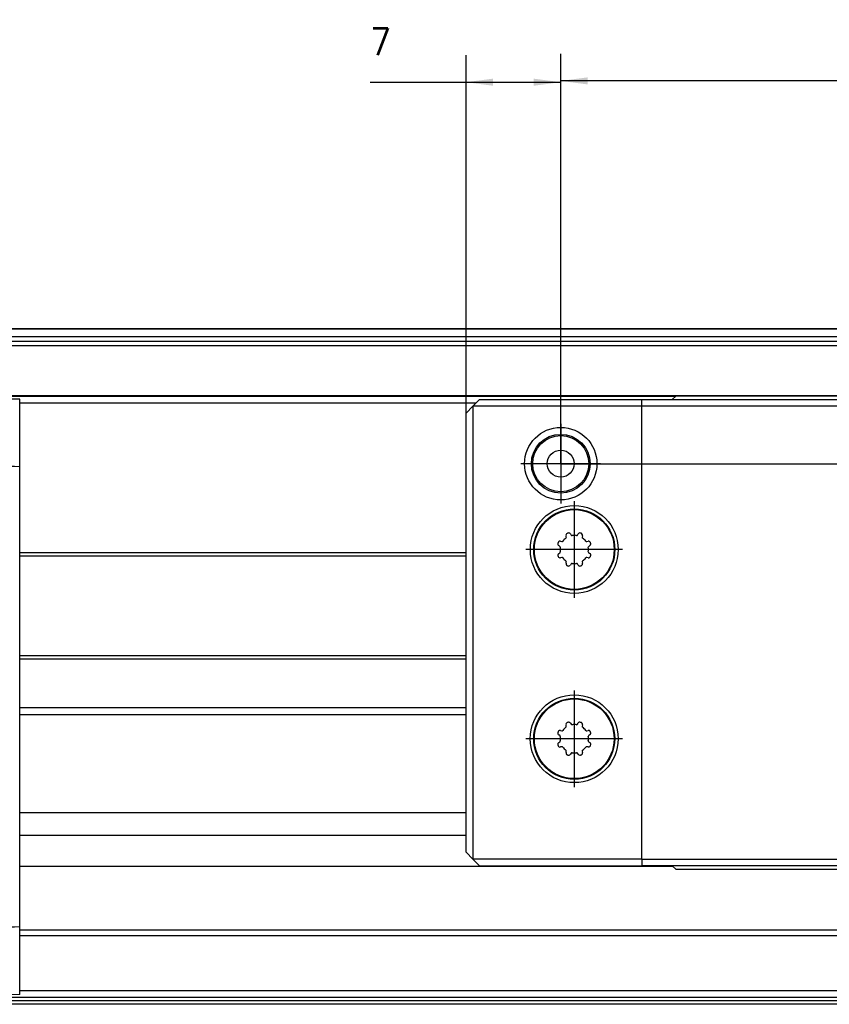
# Model space of a CAD drawing. Header units: millimetres. Extents: x -235 to 2016, y -109 to 485.
# Tile 9 of 54: x -55 to 5, y 337 to 410. Entities that reach past the tile are written whole.
import ezdxf

# ---------------------------------------------------------------- set-up
doc = ezdxf.new("R2010")
doc.units = ezdxf.units.MM
doc.linetypes.add('DOT_CENTER', pattern=[14, 12, -1, 0, -1])
doc.layers.add('1', color=7, linetype='Continuous')
doc.styles.add('CONVERTER_11', font='txt.shx', dxfattribs={"width": 0.9})
doc.dimstyles.new('ME10_DIM_12', dxfattribs={"dimtxt": 2, "dimasz": 2, "dimexe": 2, "dimexo": 0, "dimgap": 2, "dimtad": 1, "dimdsep": 46, "dimtxsty": 'CONVERTER_11', "dimsah": 1, "dimcen": 0.09, "dimclrd": 2, "dimclre": 2, "dimclrt": 2, "dimadec": 0, "dimazin": 0, "dimtfac": 1, "dimtdec": 4, "dimtix": 1, "dimtmove": 0, "dimatfit": 3, "dimfxl": 1, "dimtolj": 1, "dimtzin": 0, "dimarcsym": 0})
doc.dimstyles.new('ME10_DIM_14', dxfattribs={"dimtxt": 2, "dimasz": 2, "dimexe": 2, "dimexo": 0, "dimgap": 2, "dimtad": 1, "dimdsep": 46, "dimtxsty": 'CONVERTER_11', "dimsah": 1, "dimcen": 0.09, "dimclrd": 2, "dimclre": 2, "dimclrt": 2, "dimadec": 0, "dimazin": 0, "dimtfac": 1, "dimtdec": 4, "dimtix": 1, "dimtmove": 0, "dimatfit": 3, "dimfxl": 1, "dimtolj": 1, "dimtzin": 0, "dimarcsym": 0})
doc.dimstyles.new('ME10_DIM_15', dxfattribs={"dimtxt": 2, "dimasz": 2, "dimexe": 2, "dimexo": 0, "dimgap": 2, "dimtad": 1, "dimdsep": 46, "dimtxsty": 'CONVERTER_11', "dimsah": 1, "dimcen": 0.09, "dimclrd": 2, "dimclre": 2, "dimclrt": 2, "dimadec": 0, "dimazin": 0, "dimtfac": 1, "dimtdec": 4, "dimtix": 1, "dimtmove": 0, "dimatfit": 3, "dimfxl": 1, "dimtolj": 1, "dimtzin": 0, "dimarcsym": 0})
doc.dimstyles.new('ME10_DIM_16', dxfattribs={"dimtxt": 2, "dimasz": 2, "dimexe": 2, "dimexo": 0, "dimgap": 2, "dimtad": 1, "dimdsep": 46, "dimtxsty": 'CONVERTER_11', "dimsah": 1, "dimcen": 0.09, "dimclrd": 2, "dimclre": 2, "dimclrt": 2, "dimadec": 0, "dimazin": 0, "dimtfac": 1, "dimtdec": 4, "dimtix": 1, "dimtmove": 0, "dimatfit": 3, "dimfxl": 1, "dimtolj": 1, "dimtzin": 0, "dimarcsym": 0})

# ---------------------------------------------------------------- blocks, each defined once
blk = doc.blocks.new('TAPA_IZQUIERDA__43', base_point=(-98.378, 337.603))
at = {"color": 7, "linetype": 'Continuous'}
for p, q in [((-86.19, 386.278), (-87.947, 386.247)), ((-86.19, 386.278), (-67.573, 386.603)), ((-84.033, 386.247), (-86.19, 386.21)), ((-84.033, 386.247), (-83.974, 386.245)), ((-67.573, 386.535), (-83.974, 386.245)), ((-67.573, 386.603), (-67.573, 386.535)), ((-67.573, 386.535), (-67.573, 386.482)), ((-67.573, 386.482), (-67.573, 386.188)), ((-67.573, 386.188), (-67.573, 386.157)), ((-67.573, 386.157), (-67.573, 386.003)), ((-87.016, 385.773), (-88.799, 385.742)), ((-67.573, 386.003), (-67.573, 385.832)), ((-67.573, 385.832), (-67.573, 385.303)), ((-67.573, 385.303), (-67.573, 383.953)), ((-86.211, 383.881), (-86.301, 384.086)), ((-78.99, 384.119), (-85.833, 384.224)), ((-78.99, 381.972), (-78.99, 384.119)), ((-67.573, 383.953), (-67.573, 383.603)), ((-86.211, 383.881), (-85.879, 383.856)), ((-85.879, 383.856), (-85.903, 383.292)), ((-79.911, 383.2), (-85.903, 383.292)), ((-67.573, 383.603), (-67.573, 382.939)), ((-79.973, 381.887), (-79.973, 382.831)), ((-67.573, 382.939), (-67.573, 382.853)), ((-67.573, 382.853), (-67.573, 382.171)), ((-78.99, 381.904), (-83.139, 381.831)), ((-78.99, 381.972), (-67.573, 382.171)), ((-78.398, 381.914), (-78.99, 381.904)), ((-78.398, 381.914), (-67.573, 382.103)), ((-67.573, 382.171), (-67.573, 382.121)), ((-56.842, 381.916), (-67.573, 382.103)), ((-67.573, 382.103), (-67.573, 381.603)), ((-54.573, 376.878), (-54.573, 381.875)), ((-67.573, 380.353), (-67.573, 381.603)), ((-67.573, 380.353), (-67.573, 380.267)), ((-67.573, 379.253), (-67.573, 380.267)), ((-67.573, 377.104), (-67.573, 379.253)), ((-67.573, 371.132), (-67.573, 377.104)), ((-54.573, 342.828), (-54.573, 376.878)), ((-86.909, 374.853), (-89.96, 374.853)), ((-67.573, 370.882), (-67.573, 371.132)), ((-67.573, 370.882), (-67.573, 370.536)), ((-67.573, 370.536), (-67.573, 370.286)), ((-67.573, 370.286), (-67.573, 368.774)), ((-67.573, 368.774), (-67.573, 367.774)), ((-67.573, 367.774), (-67.573, 362.92)), ((-67.573, 362.92), (-67.573, 362.67)), ((-67.573, 362.67), (-67.573, 362.324)), ((-67.573, 362.324), (-67.573, 362.094)), ((-67.573, 362.094), (-67.573, 362.074)), ((-67.573, 362.074), (-67.573, 361.326)), ((-67.573, 361.326), (-67.573, 360.864)), ((-67.573, 360.864), (-67.573, 360.586)), ((-67.573, 360.586), (-67.573, 359.718)), ((-67.573, 359.718), (-67.573, 359.227)), ((-67.573, 359.227), (-67.573, 359.041)), ((-67.573, 358.541), (-67.573, 359.041)), ((-67.573, 358.264), (-67.573, 358.541)), ((-67.573, 358.184), (-67.573, 358.264)), ((-67.573, 351.275), (-67.573, 358.184)), ((-97.753, 356.633), (-97.753, 345.565)), ((-98.378, 353.649), (-97.978, 354.899)), ((-97.753, 354.899), (-97.978, 354.899)), ((-97.978, 347.299), (-97.978, 354.899)), ((-98.378, 348.549), (-98.378, 353.649)), ((-75.299, 352.353), (-76.021, 351.103)), ((-73.856, 352.353), (-75.299, 352.353)), ((-73.134, 351.103), (-73.856, 352.353)), ((-67.573, 351.275), (-67.573, 350.147)), ((-76.021, 351.103), (-75.299, 349.853)), ((-73.856, 349.853), (-73.134, 351.103)), ((-75.299, 349.853), (-73.856, 349.853)), ((-67.573, 349.883), (-67.573, 350.147)), ((-67.573, 349.607), (-67.573, 349.883)), ((-67.573, 347.321), (-67.573, 349.607)), ((-98.378, 348.549), (-97.978, 347.299)), ((-97.753, 347.299), (-97.978, 347.299)), ((-67.573, 347.321), (-67.573, 347.289)), ((-67.573, 347.289), (-67.573, 345.694)), ((-67.573, 345.694), (-67.573, 343.957)), ((-67.573, 343.957), (-67.573, 343.117)), ((-67.573, 343.117), (-67.573, 342.957)), ((-67.573, 342.957), (-67.573, 342.605)), ((-67.573, 342.605), (-67.573, 342.172)), ((-54.573, 337.83), (-54.573, 342.828)), ((-67.573, 342.172), (-67.573, 341.375)), ((-67.573, 341.375), (-67.573, 340.577)), ((-91.03, 340.603), (-93.958, 340.603)), ((-67.573, 340.577), (-67.573, 340.103)), ((-67.573, 340.103), (-67.573, 339.673)), ((-67.573, 339.673), (-67.573, 339.509)), ((-67.573, 339.509), (-67.573, 338.719)), ((-96.906, 338.924), (-94.551, 338.883)), ((-93.687, 339.057), (-90.753, 339.006)), ((-93.687, 339.057), (-93.673, 338.351)), ((-95.938, 338.098), (-93.617, 338.058)), ((-89.75, 337.99), (-93.617, 338.058)), ((-67.573, 338.719), (-67.573, 338.673)), ((-67.573, 338.673), (-67.573, 338.509)), ((-67.573, 338.509), (-67.573, 338.403)), ((-67.573, 338.403), (-67.573, 338.103)), ((-67.573, 338.103), (-67.573, 337.853)), ((-85.35, 337.913), (-89.75, 337.99)), ((-85.35, 337.913), (-67.573, 337.603)), ((-67.573, 337.853), (-67.573, 337.603)), ((-54.573, 337.83), (-67.573, 337.603))]:
    blk.add_line(p, q, dxfattribs=at)
for centre, radius in [((-74.572, 351.103), 2.402), ((-74.596, 351.103), 2.281), ((-74.572, 351.103), 2.2)]:
    blk.add_circle(centre, radius, dxfattribs=at)
for centre, radius, start, end in [((-87.93, 385.247), 1, 91, 150.33645), ((-86.167, 385.312), 0.967, 91.37, 151.45937), ((-78.334, 386.595), 7.865, 182.80781, 197.54967), ((-27.973, 351.099), 70, 150.33645, 175.46539), ((-79.046, 386.164), 7.979, 182.80773, 197.54957), ((-85.797, 383.189), 1.029, 119.3524, 146.39266), ((-85.772, 383.151), 1.074, 93.28714, 119.5551), ((-78.5, 382.707), 1.494, 109.14518, 160.73915), ((-29.768, 351.139), 65.575, 150.16958, 158.47669), ((-29.829, 351.138), 64.638, 150.16958, 158.47669), ((-84.966, 383.003), 1.524, 144.82413, 157.77105), ((-78.849, 382.833), 1.123, 160.90064, 180.08936), ((-83.104, 380.766), 1.066, 91.85784, 120.43811), ((-83.119, 381.02), 0.812, 91.41749, 126.34583), ((-25.592, 351.169), 65.726, 152.73127, 158.53651), ((-25.473, 351.134), 65.756, 152.72978, 158.53382), ((-83.026, 380.895), 0.967, 126.39314, 157.69261), ((-28.699, 351.1), 56.029, 152.13249, 188.56169), ((-28.698, 351.104), 55.237, 152.12478, 188.56519), ((-27.973, 351.099), 70, 184.53461, 190.01628), ((-95.921, 339.098), 1, 190.01628, 269), ((-93.558, 339.048), 1.006, 189.45259, 228.32982), ((-92.833, 339.059), 1.406, 184.55309, 205.33391), ((-89.618, 338.968), 1.022, 188.62128, 226.35629), ((-93.598, 339.004), 0.947, 228.3719, 268.84803), ((-93.58, 339.648), 1.301, 246.28611, 265.89422), ((-89.728, 338.852), 0.862, 226.33548, 268.49983), ((-82.773, 338.053), 0.2, 246.40957, 270)]:
    blk.add_arc(centre, radius, start, end, dxfattribs=at)
for points, knots in [([(-87.016, 385.773), (-86.906, 385.895), (-86.684, 386.14), (-86.356, 386.186), (-86.19, 386.21)], [0, 0, 0, 0, 0.4743073, 0.9610264, 0.9610264, 0.9610264, 0.9610264]), ([(-86.19, 386.21), (-86.19, 386.22), (-86.19, 386.234), (-86.19, 386.256), (-86.19, 386.268), (-86.19, 386.277), (-86.19, 386.278)], [0, 0, 0, 0, 0.03045445, 0.04141239, 0.06466592, 0.06798785, 0.06798785, 0.06798785, 0.06798785]), ([(-85.833, 384.224), (-85.838, 384.202), (-85.848, 384.153), (-85.858, 384.074), (-85.87, 383.973), (-85.876, 383.9), (-85.879, 383.856)], [0, 0, 0, 0, 0.0658938, 0.1508266, 0.2383052, 0.3705048, 0.3705048, 0.3705048, 0.3705048]), ([(-86.376, 383.58), (-86.411, 383.601), (-86.469, 383.638), (-86.55, 383.69), (-86.608, 383.728), (-86.643, 383.751), (-86.654, 383.758)], [0, 0, 0, 0, 0.1224398, 0.2067879, 0.2893447, 0.3304256, 0.3304256, 0.3304256, 0.3304256]), ([(-85.903, 383.292), (-85.939, 383.313), (-86.021, 383.362), (-86.146, 383.437), (-86.268, 383.512), (-86.343, 383.559), (-86.376, 383.58)], [0, 0, 0, 0, 0.1248283, 0.2872251, 0.4383827, 0.553919, 0.553919, 0.553919, 0.553919]), ([(-79.365, 381.897), (-79.349, 381.903), (-79.318, 381.915), (-79.271, 381.93), (-79.223, 381.942), (-79.176, 381.953), (-79.129, 381.961), (-79.082, 381.966), (-79.036, 381.97), (-79.005, 381.971), (-78.99, 381.972)], [0, 0, 0, 0, 0.0500402, 0.0996275, 0.1486934, 0.1971743, 0.2450103, 0.2921473, 0.3385359, 0.3841326, 0.3841326, 0.3841326, 0.3841326]), ([(-79.114, 381.347), (-79.097, 381.386), (-79.063, 381.465), (-78.995, 381.574), (-78.915, 381.673), (-78.824, 381.758), (-78.723, 381.827), (-78.617, 381.876), (-78.508, 381.907), (-78.435, 381.912), (-78.398, 381.914)], [0, 0, 0, 0, 0.1282606, 0.2570017, 0.3845062, 0.5093069, 0.630359, 0.7471349, 0.859551, 0.967855, 0.967855, 0.967855, 0.967855]), ([(-78.99, 381.972), (-78.99, 381.962), (-78.99, 381.946), (-78.99, 381.924), (-78.99, 381.91), (-78.99, 381.904), (-78.99, 381.904)], [0, 0, 0, 0, 0.02753679, 0.05087094, 0.06584897, 0.06798869, 0.06798869, 0.06798869, 0.06798869]), ([(-78.398, 381.914), (-78.18, 381.893), (-77.829, 381.86), (-77.387, 381.558), (-77.08, 381.136), (-76.893, 380.561), (-76.833, 379.952), (-76.856, 379.414), (-76.917, 378.951), (-77.008, 378.476), (-77.139, 377.982), (-77.295, 377.514), (-77.419, 377.178), (-77.498, 376.996), (-77.527, 376.93)], [0, 0, 0, 0, 0.644945, 1.037633, 1.564724, 2.182957, 2.827174, 3.393034, 3.79526, 4.22529, 4.844932, 5.325651, 5.7042, 5.920305, 5.920305, 5.920305, 5.920305]), ([(-54.573, 381.875), (-54.76, 381.879), (-55.139, 381.886), (-55.706, 381.896), (-56.275, 381.906), (-56.653, 381.912), (-56.842, 381.916)], [0, 0, 0, 0, 0.563508, 1.134874, 1.702305, 2.269744, 2.269744, 2.269744, 2.269744]), ([(-84.014, 381.282), (-83.996, 381.314), (-83.95, 381.397), (-83.853, 381.518), (-83.746, 381.621), (-83.669, 381.669), (-83.644, 381.685)], [0, 0, 0, 0, 0.109529, 0.2817552, 0.4639956, 0.5527201, 0.5527201, 0.5527201, 0.5527201]), ([(-83.92, 381.262), (-83.932, 381.266), (-83.953, 381.273), (-83.981, 381.282), (-84.001, 381.284), (-84.011, 381.283), (-84.014, 381.282)], [0, 0, 0, 0, 0.03648247, 0.06789092, 0.08715704, 0.09617871, 0.09617871, 0.09617871, 0.09617871]), ([(-79.114, 381.347), (-79.549, 381.339), (-80.395, 381.324), (-81.571, 381.303), (-82.513, 381.287), (-83.167, 381.275), (-83.593, 381.268), (-83.819, 381.264), (-83.92, 381.262)], [0, 0, 0, 0, 1.304019, 2.540254, 3.528596, 4.129948, 4.503146, 4.80703, 4.80703, 4.80703, 4.80703]), ([(-83.644, 381.685), (-83.642, 381.685), (-83.639, 381.686), (-83.631, 381.689), (-83.617, 381.682), (-83.606, 381.677), (-83.6, 381.674)], [0, 0, 0, 0, 0.00519583, 0.01039166, 0.02616402, 0.04770058, 0.04770058, 0.04770058, 0.04770058]), ([(-79.114, 381.347), (-78.966, 381.342), (-78.599, 381.328), (-78.086, 381.093), (-77.746, 380.677), (-77.561, 380.19), (-77.511, 379.676), (-77.561, 379.147), (-77.663, 378.675), (-77.819, 378.185), (-78.011, 377.72), (-78.166, 377.417), (-78.231, 377.289)], [0, 0, 0, 0, 0.444415, 1.09646, 1.615077, 2.017833, 2.645411, 3.14476, 3.607019, 4.092985, 4.683142, 5.113801, 5.113801, 5.113801, 5.113801]), ([(-77.527, 376.93), (-77.56, 376.947), (-77.627, 376.982), (-77.726, 377.034), (-77.824, 377.084), (-77.919, 377.133), (-78.008, 377.179), (-78.09, 377.221), (-78.163, 377.257), (-78.209, 377.279), (-78.231, 377.289)], [0, 0, 0, 0, 0.1124673, 0.2255075, 0.3368028, 0.443977, 0.5447561, 0.6371432, 0.7195231, 0.7907882, 0.7907882, 0.7907882, 0.7907882]), ([(-77.527, 376.93), (-76.697, 376.944), (-75.038, 376.973), (-72.55, 377.017), (-70.061, 377.06), (-68.402, 377.089), (-67.573, 377.104)], [0, 0, 0, 0, 2.488883, 4.977765, 7.466645, 9.955524, 9.955524, 9.955524, 9.955524]), ([(-54.573, 376.878), (-55.656, 376.896), (-57.823, 376.934), (-61.073, 376.991), (-64.323, 377.047), (-66.489, 377.085), (-67.573, 377.104)], [0, 0, 0, 0, 3.250493, 6.500987, 9.751477, 13.001967, 13.001967, 13.001967, 13.001967]), ([(-86.668, 375.197), (-86.847, 374.773), (-87.223, 373.884), (-87.881, 372.703), (-88.523, 371.746), (-89.018, 371.13), (-89.48, 370.64), (-89.961, 370.226), (-90.55, 369.897), (-91.115, 369.943), (-91.443, 370.319), (-91.596, 370.835), (-91.637, 371.449), (-91.585, 372.267), (-91.428, 373.125), (-91.151, 374.166), (-90.912, 374.812), (-90.77, 375.197)], [0, 0, 0, 0, 1.381653, 2.89323, 4.046911, 4.835195, 5.26101, 6.066001, 6.736448, 7.240098, 7.609284, 8.157991, 8.830724, 9.44781, 10.61159, 11.442698, 12.675283, 12.675283, 12.675283, 12.675283]), ([(-89.96, 374.853), (-90.004, 374.871), (-90.093, 374.906), (-90.224, 374.959), (-90.35, 375.011), (-90.466, 375.06), (-90.568, 375.104), (-90.653, 375.141), (-90.719, 375.171), (-90.755, 375.19), (-90.77, 375.197)], [0, 0, 0, 0, 0.1432104, 0.28644, 0.4245139, 0.5521271, 0.6644568, 0.7578155, 0.829945, 0.8802771, 0.8802771, 0.8802771, 0.8802771]), ([(-89.914, 370.658), (-89.903, 370.662), (-89.868, 370.673), (-89.797, 370.708), (-89.688, 370.772), (-89.544, 370.878), (-89.37, 371.026), (-89.176, 371.211), (-89.005, 371.393), (-88.857, 371.563), (-88.727, 371.721), (-88.579, 371.91), (-88.414, 372.134), (-88.225, 372.407), (-88.027, 372.709), (-87.836, 373.019), (-87.672, 373.302), (-87.534, 373.552), (-87.367, 373.868), (-87.172, 374.261), (-86.953, 374.742), (-86.823, 375.062), (-86.76, 375.219)], [0, 0, 0, 0, 0.034722, 0.11114, 0.234338, 0.416175, 0.646266, 0.91736, 1.222241, 1.393041, 1.596025, 1.834486, 2.111809, 2.431463, 2.830067, 3.19579, 3.524196, 3.810686, 4.050535, 4.598733, 5.126618, 5.634452, 5.634452, 5.634452, 5.634452]), ([(-86.76, 375.219), (-86.756, 375.219), (-86.747, 375.219), (-86.734, 375.216), (-86.72, 375.213), (-86.705, 375.209), (-86.686, 375.203), (-86.674, 375.199), (-86.668, 375.197)], [0, 0, 0, 0, 0.01244259, 0.02691681, 0.03752047, 0.05672826, 0.07497462, 0.09513489, 0.09513489, 0.09513489, 0.09513489]), ([(-89.914, 370.658), (-90.066, 370.665), (-90.323, 370.676), (-90.619, 370.958), (-90.769, 371.347), (-90.814, 371.823), (-90.772, 372.449), (-90.644, 373.054), (-90.473, 373.614), (-90.316, 374.048), (-90.149, 374.455), (-90.018, 374.73), (-89.96, 374.853)], [0, 0, 0, 0, 0.440103, 0.743226, 1.161062, 1.669381, 2.164449, 3.041676, 3.515992, 3.92027, 4.426808, 4.834223, 4.834223, 4.834223, 4.834223]), ([(-90.915, 340.451), (-90.92, 340.481), (-90.93, 340.54), (-90.967, 340.756), (-91.031, 341.096), (-91.173, 341.733), (-91.386, 342.514), (-91.671, 343.332), (-91.955, 343.998), (-92.219, 344.521), (-92.491, 344.972), (-92.767, 345.344), (-93.041, 345.634), (-93.31, 345.841), (-93.577, 345.965), (-93.835, 345.997), (-94.073, 345.936), (-94.283, 345.794), (-94.466, 345.579), (-94.624, 345.296), (-94.758, 344.95), (-94.885, 344.473), (-94.981, 343.853), (-95.029, 343.11), (-95.024, 342.317), (-94.969, 341.502), (-94.9, 340.934), (-94.853, 340.623), (-94.845, 340.571), (-94.836, 340.514), (-94.829, 340.472), (-94.826, 340.451)], [0, 0, 0, 0, 0.090267, 0.18057, 0.656569, 1.128651, 2.138561, 3.082649, 3.724942, 4.310559, 4.837486, 5.304606, 5.697122, 6.031523, 6.316804, 6.570072, 6.795609, 7.038126, 7.318585, 7.636142, 8.005931, 8.431223, 9.111768, 9.884464, 10.665077, 11.487096, 12.334597, 12.3818, 12.428981, 12.49262, 12.55629, 12.55629, 12.55629, 12.55629]), ([(-92.929, 345.067), (-93.061, 345.049), (-93.296, 345.017), (-93.629, 344.741), (-93.86, 344.346), (-94.038, 343.791), (-94.141, 343.135), (-94.168, 342.285), (-94.105, 341.426), (-94, 340.842), (-93.958, 340.603)], [0, 0, 0, 0, 0.390259, 0.695927, 1.256356, 1.741233, 2.439645, 3.238981, 4.289602, 5.017419, 5.017419, 5.017419, 5.017419]), ([(-92.881, 345.057), (-92.889, 345.058), (-92.906, 345.059), (-92.921, 345.064), (-92.929, 345.067)], [0, 0, 0, 0, 0.02453313, 0.04929691, 0.04929691, 0.04929691, 0.04929691]), ([(-91.003, 340.443), (-91.026, 340.575), (-91.069, 340.831), (-91.144, 341.194), (-91.22, 341.52), (-91.292, 341.805), (-91.359, 342.046), (-91.457, 342.38), (-91.597, 342.806), (-91.792, 343.318), (-91.982, 343.745), (-92.158, 344.09), (-92.314, 344.359), (-92.465, 344.587), (-92.602, 344.768), (-92.722, 344.902), (-92.818, 344.988), (-92.884, 345.04), (-92.919, 345.06), (-92.929, 345.067)], [0, 0, 0, 0, 0.404479, 0.776661, 1.112643, 1.408393, 1.659769, 1.862537, 2.453352, 3.003666, 3.505486, 3.8548, 4.165033, 4.437509, 4.673554, 4.846686, 4.97576, 5.059906, 5.097102, 5.097102, 5.097102, 5.097102]), ([(-86.164, 338.736), (-86.034, 338.743), (-85.718, 338.76), (-85.217, 338.977), (-84.802, 339.355), (-84.444, 339.884), (-84.212, 340.462), (-84.087, 341.063), (-84.041, 341.527), (-84.032, 341.911), (-84.047, 342.315), (-84.083, 342.593), (-84.104, 342.758)], [0, 0, 0, 0, 0.388801, 0.942962, 1.597896, 2.045236, 2.853251, 3.44586, 3.881091, 4.251913, 4.595573, 5.093635, 5.093635, 5.093635, 5.093635]), ([(-85.35, 337.913), (-85.164, 337.934), (-84.845, 337.969), (-84.367, 338.275), (-84.006, 338.695), (-83.656, 339.348), (-83.431, 340.059), (-83.294, 340.88), (-83.231, 341.794), (-83.286, 342.469), (-83.32, 342.877)], [0, 0, 0, 0, 0.552659, 0.949661, 1.666283, 2.189918, 3.167342, 3.8849, 4.68384, 5.911087, 5.911087, 5.911087, 5.911087]), ([(-84.104, 342.758), (-84.081, 342.761), (-84.03, 342.767), (-83.948, 342.779), (-83.857, 342.793), (-83.758, 342.809), (-83.653, 342.825), (-83.543, 342.843), (-83.432, 342.86), (-83.357, 342.871), (-83.32, 342.877)], [0, 0, 0, 0, 0.0713746, 0.1539493, 0.2466115, 0.3477333, 0.4553003, 0.5670188, 0.6804932, 0.793389, 0.793389, 0.793389, 0.793389]), ([(-83.32, 342.877), (-82.008, 342.854), (-79.383, 342.808), (-75.446, 342.74), (-71.509, 342.67), (-68.885, 342.627), (-67.573, 342.605)], [0, 0, 0, 0, 3.93742, 7.874839, 11.81225, 15.749609, 15.749609, 15.749609, 15.749609]), ([(-54.573, 342.828), (-55.656, 342.809), (-57.823, 342.772), (-61.073, 342.715), (-64.323, 342.658), (-66.489, 342.623), (-67.573, 342.605)], [0, 0, 0, 0, 3.250495, 6.50099, 9.751476, 13.001912, 13.001912, 13.001912, 13.001912]), ([(-94.826, 340.451), (-94.81, 340.454), (-94.772, 340.462), (-94.702, 340.475), (-94.612, 340.491), (-94.503, 340.511), (-94.378, 340.532), (-94.242, 340.555), (-94.101, 340.579), (-94.005, 340.595), (-93.958, 340.603)], [0, 0, 0, 0, 0.0477801, 0.1181709, 0.2106996, 0.3231012, 0.4515749, 0.5910908, 0.7360928, 0.8811603, 0.8811603, 0.8811603, 0.8811603]), ([(-94.826, 340.451), (-94.804, 340.32), (-94.761, 340.058), (-94.694, 339.666), (-94.624, 339.274), (-94.575, 339.013), (-94.551, 338.883)], [0, 0, 0, 0, 0.397852, 0.7957, 1.19382, 1.591939, 1.591939, 1.591939, 1.591939]), ([(-93.958, 340.603), (-93.937, 340.474), (-93.894, 340.216), (-93.828, 339.829), (-93.759, 339.443), (-93.711, 339.186), (-93.687, 339.057)], [0, 0, 0, 0, 0.392169, 0.784333, 1.176766, 1.569197, 1.569197, 1.569197, 1.569197]), ([(-90.915, 340.451), (-90.921, 340.45), (-90.933, 340.448), (-90.949, 340.447), (-90.964, 340.445), (-90.976, 340.443), (-90.989, 340.443), (-90.998, 340.443), (-91.003, 340.443)], [0, 0, 0, 0, 0.01897807, 0.03611241, 0.047667, 0.06398663, 0.07219962, 0.08834242, 0.08834242, 0.08834242, 0.08834242]), ([(-90.716, 338.81), (-90.742, 338.946), (-90.792, 339.217), (-90.873, 339.667), (-90.943, 340.076), (-90.988, 340.348), (-91.003, 340.443)], [0, 0, 0, 0, 0.414377, 0.828737, 1.37148, 1.65746, 1.65746, 1.65746, 1.65746]), ([(-90.915, 340.451), (-90.907, 340.402), (-90.884, 340.258), (-90.838, 339.985), (-90.776, 339.625), (-90.704, 339.223), (-90.653, 338.951), (-90.628, 338.814)], [0, 0, 0, 0, 0.149881, 0.436408, 0.830446, 1.245969, 1.66149, 1.66149, 1.66149, 1.66149]), ([(-94.551, 338.883), (-94.534, 338.886), (-94.495, 338.894), (-94.43, 338.907), (-94.342, 338.925), (-94.275, 338.939), (-94.234, 338.947)], [0, 0, 0, 0, 0.0520761, 0.1181371, 0.1979297, 0.3229132, 0.3229132, 0.3229132, 0.3229132]), ([(-94.234, 338.947), (-94.192, 338.956), (-94.104, 338.974), (-93.963, 339.002), (-93.823, 339.03), (-93.728, 339.049), (-93.687, 339.057)], [0, 0, 0, 0, 0.1295274, 0.2680665, 0.4330966, 0.5584957, 0.5584957, 0.5584957, 0.5584957]), ([(-90.716, 338.81), (-90.715, 338.81), (-90.707, 338.81), (-90.689, 338.807), (-90.66, 338.811), (-90.639, 338.813), (-90.628, 338.814)], [0, 0, 0, 0, 0.00310166, 0.02481328, 0.05477761, 0.089098, 0.089098, 0.089098, 0.089098]), ([(-90.377, 338.222), (-90.418, 338.264), (-90.501, 338.348), (-90.601, 338.492), (-90.679, 338.646), (-90.704, 338.756), (-90.716, 338.81)], [0, 0, 0, 0, 0.1783385, 0.351174, 0.5256076, 0.6904033, 0.6904033, 0.6904033, 0.6904033]), ([(-90.628, 338.814), (-90.291, 338.809), (-89.593, 338.796), (-88.511, 338.777), (-87.36, 338.757), (-86.57, 338.743), (-86.164, 338.736)], [0, 0, 0, 0, 1.011681, 2.094371, 3.24533, 4.464547, 4.464547, 4.464547, 4.464547]), ([(-94.103, 338.457), (-94.112, 338.446), (-94.139, 338.411), (-94.174, 338.364), (-94.207, 338.322), (-94.221, 338.304), (-94.227, 338.297)], [0, 0, 0, 0, 0.0440305, 0.131375, 0.1754684, 0.2029057, 0.2029057, 0.2029057, 0.2029057]), ([(-93.673, 338.351), (-93.671, 338.316), (-93.666, 338.257), (-93.658, 338.185), (-93.647, 338.129), (-93.643, 338.084), (-93.623, 338.064), (-93.617, 338.058)], [0, 0, 0, 0, 0.1054567, 0.1761014, 0.2183198, 0.2773784, 0.3030345, 0.3030345, 0.3030345, 0.3030345]), ([(-90.377, 338.222), (-90.375, 338.221), (-90.371, 338.219), (-90.36, 338.213), (-90.343, 338.221), (-90.329, 338.226), (-90.323, 338.228)], [0, 0, 0, 0, 0.00619153, 0.01238307, 0.03554264, 0.05675461, 0.05675461, 0.05675461, 0.05675461]), ([(-89.75, 337.99), (-89.794, 337.993), (-89.908, 337.999), (-90.079, 338.045), (-90.247, 338.119), (-90.336, 338.19), (-90.377, 338.222)], [0, 0, 0, 0, 0.1317546, 0.3423146, 0.5257382, 0.6805417, 0.6805417, 0.6805417, 0.6805417]), ([(-85.35, 337.913), (-85.396, 337.917), (-85.491, 337.924), (-85.63, 337.97), (-85.765, 338.045), (-85.887, 338.148), (-85.992, 338.276), (-86.074, 338.421), (-86.133, 338.576), (-86.154, 338.683), (-86.164, 338.736)], [0, 0, 0, 0, 0.138014, 0.283671, 0.436936, 0.596978, 0.762001, 0.929216, 1.095239, 1.256673, 1.256673, 1.256673, 1.256673])]:
    blk.add_open_spline(points, degree=3, knots=knots, dxfattribs=at)
at = {"layer": '1', "color": 2, "linetype": 'DOT_CENTER'}
for p, q in [((-74.596, 354.384), (-74.596, 347.822)), ((-74.572, 354.303), (-74.572, 347.903)), ((-71.315, 351.103), (-77.877, 351.103)), ((-71.372, 351.103), (-77.772, 351.103))]:
    blk.add_line(p, q, dxfattribs=at)
blk = doc.blocks.new('CABEZA__44', base_point=(-21.575, 347.103))
at = {"color": 7, "linetype": 'Continuous'}
for p, q in [((-21.075, 381.353), (-20.575, 381.853)), ((-20.575, 381.853), (-8.574, 381.853)), ((-8.574, 381.353), (-8.574, 381.853)), ((-8.574, 381.853), (-6.323, 381.853)), ((-6.073, 382.103), (-6.323, 381.853)), ((-6.323, 381.853), (13.177, 381.853)), ((0.366, 382.103), (-6.073, 382.103)), ((6.489, 382.103), (0.366, 382.103)), ((-21.575, 380.853), (-21.075, 381.353)), ((-8.574, 381.353), (-21.075, 381.353)), ((-21.075, 381.353), (-21.075, 347.853)), ((55.425, 381.353), (-8.574, 381.353)), ((-8.574, 347.853), (-8.574, 381.353)), ((-21.575, 348.353), (-21.575, 380.853)), ((-14.163, 371.675), (-14.185, 371.773)), ((-13.863, 371.906), (-13.809, 371.821)), ((-13.338, 371.821), (-13.285, 371.906)), ((-12.963, 371.773), (-12.984, 371.675)), ((-14.642, 370.988), (-14.727, 371.042)), ((-14.593, 371.364), (-14.495, 371.342)), ((-12.652, 371.342), (-12.554, 371.364)), ((-12.421, 371.042), (-12.505, 370.988)), ((-14.727, 370.464), (-14.642, 370.518)), ((-14.495, 370.164), (-14.593, 370.142)), ((-12.554, 370.142), (-12.652, 370.164)), ((-12.505, 370.518), (-12.421, 370.464)), ((-14.185, 369.733), (-14.163, 369.831)), ((-13.809, 369.684), (-13.863, 369.6)), ((-13.285, 369.6), (-13.338, 369.684)), ((-12.984, 369.831), (-12.963, 369.733)), ((-14.164, 357.675), (-14.186, 357.773)), ((-13.864, 357.906), (-13.81, 357.821)), ((-13.34, 357.821), (-13.286, 357.906)), ((-12.964, 357.773), (-12.985, 357.675)), ((-14.643, 356.988), (-14.728, 357.042)), ((-14.594, 357.364), (-14.496, 357.342)), ((-12.653, 357.342), (-12.555, 357.364)), ((-12.422, 357.042), (-12.506, 356.988)), ((-14.728, 356.464), (-14.643, 356.518)), ((-12.506, 356.518), (-12.422, 356.464)), ((-14.496, 356.164), (-14.594, 356.142)), ((-14.186, 355.733), (-14.164, 355.831)), ((-13.81, 355.684), (-13.864, 355.6)), ((-13.286, 355.6), (-13.34, 355.684)), ((-12.985, 355.831), (-12.964, 355.733)), ((-12.555, 356.142), (-12.653, 356.164)), ((-21.075, 347.853), (-21.575, 348.353)), ((-8.574, 347.853), (-21.075, 347.853)), ((-21.075, 347.853), (-20.575, 347.353)), ((-8.574, 347.853), (55.425, 347.853)), ((-8.574, 347.853), (-8.574, 347.353)), ((-20.575, 347.353), (-8.574, 347.353)), ((-6.323, 347.353), (-8.574, 347.353)), ((13.177, 347.353), (-6.323, 347.353)), ((-6.323, 347.353), (-6.073, 347.103)), ((-6.073, 347.103), (12.927, 347.103))]:
    blk.add_line(p, q, dxfattribs=at)
for centre, radius in [((-14.575, 377.103), 2.679), ((-14.575, 377.103), 2.171), ((-14.575, 377.103), 2.075), ((-14.575, 377.103), 1), ((-13.574, 370.753), 3.25), ((-13.574, 370.753), 3), ((-13.574, 370.753), 2.949), ((-13.575, 356.753), 3.25), ((-13.575, 356.753), 3), ((-13.575, 356.753), 2.949)]:
    blk.add_circle(centre, radius, dxfattribs=at)
for centre, radius, start, end in [((-13.574, 370.753), 1.05, 125.95224, 144.04776), ((-14.231, 371.66), 0.07, 305.95224, 0), ((-14.038, 371.805), 0.15, 113.82056, 192.5), ((-13.574, 370.753), 1.3, 111.17944, 113.82056), ((-13.989, 371.825), 0.15, 90, 111.17944), ((-13.989, 371.825), 0.15, 32.5, 90), ((-13.75, 371.859), 0.07, 212.5, 279.04776), ((-13.574, 370.753), 1.05, 80.95224, 99.04776), ((-13.397, 371.859), 0.07, 260.95224, 327.5), ((-13.158, 371.825), 0.15, 68.82056, 147.5), ((-13.574, 370.753), 1.3, 66.17944, 68.82056), ((-13.109, 371.805), 0.15, 45, 66.17944), ((-13.109, 371.805), 0.15, 347.5, 45), ((-12.916, 371.66), 0.07, 180, 234.04776), ((-13.574, 370.753), 1.05, 35.95224, 54.04776), ((-14.646, 371.168), 0.15, 158.82056, 237.5), ((-13.574, 370.753), 1.3, 156.17944, 158.82056), ((-14.626, 371.217), 0.15, 135, 156.17944), ((-14.626, 371.217), 0.15, 77.5, 135), ((-14.68, 370.929), 0.07, 0, 57.5), ((-13.574, 370.753), 1.05, 170.95224, 189.04776), ((-14.48, 371.411), 0.07, 257.5, 324.04776), ((-12.667, 371.411), 0.07, 215.95224, 282.5), ((-12.522, 371.217), 0.15, 23.82056, 102.5), ((-12.468, 370.929), 0.07, 122.5, 180), ((-13.574, 370.753), 1.05, 350.95224, 9.04776), ((-12.501, 371.168), 0.15, 302.5, 0), ((-13.574, 370.753), 1.3, 21.17944, 23.82056), ((-12.501, 371.168), 0.15, 0, 21.17944), ((-14.646, 370.337), 0.15, 122.5, 180), ((-14.646, 370.337), 0.15, 180, 201.17944), ((-13.574, 370.753), 1.3, 201.17944, 203.82056), ((-14.626, 370.288), 0.15, 203.82056, 282.5), ((-14.68, 370.577), 0.07, 302.5, 0), ((-14.48, 370.095), 0.07, 35.95224, 102.5), ((-13.574, 370.753), 1.05, 215.95224, 234.04776), ((-13.574, 370.753), 1.05, 305.95224, 324.04776), ((-12.667, 370.095), 0.07, 77.5, 144.04776), ((-12.522, 370.288), 0.15, 257.5, 315), ((-12.468, 370.577), 0.07, 180, 237.5), ((-12.501, 370.337), 0.15, 338.82056, 57.5), ((-12.522, 370.288), 0.15, 315, 336.17944), ((-13.574, 370.753), 1.3, 336.17944, 338.82056), ((-14.231, 369.846), 0.07, 360, 54.04776), ((-14.038, 369.701), 0.15, 167.5, 225), ((-14.038, 369.701), 0.15, 225, 246.17944), ((-13.574, 370.753), 1.3, 246.17944, 248.82056), ((-13.989, 369.681), 0.15, 248.82056, 327.5), ((-13.75, 369.647), 0.07, 80.95224, 147.5), ((-13.574, 370.753), 1.05, 260.95224, 279.04776), ((-13.397, 369.647), 0.07, 32.5, 99.04776), ((-13.158, 369.681), 0.15, 212.5, 270), ((-13.158, 369.681), 0.15, 270, 291.17944), ((-13.574, 370.753), 1.3, 291.17944, 293.82056), ((-13.109, 369.701), 0.15, 293.82056, 12.5), ((-12.916, 369.846), 0.07, 125.95224, 180), ((-14.039, 357.805), 0.15, 113.82056, 192.5), ((-13.575, 356.753), 1.3, 111.17944, 113.82056), ((-13.99, 357.825), 0.15, 90, 111.17944), ((-13.99, 357.825), 0.15, 32.5, 90), ((-13.751, 357.859), 0.07, 212.5, 279.04776), ((-13.575, 356.753), 1.05, 80.95224, 99.04776), ((-13.399, 357.859), 0.07, 260.95224, 327.5), ((-13.159, 357.825), 0.15, 68.82056, 147.5), ((-13.575, 356.753), 1.3, 66.17944, 68.82056), ((-13.11, 357.805), 0.15, 45, 66.17944), ((-13.11, 357.805), 0.15, 347.5, 45), ((-14.647, 357.168), 0.15, 158.82056, 237.5), ((-13.575, 356.753), 1.3, 156.17944, 158.82056), ((-14.627, 357.217), 0.15, 135, 156.17944), ((-14.627, 357.217), 0.15, 77.5, 135), ((-14.681, 356.929), 0.07, 0, 57.5), ((-14.481, 357.411), 0.07, 257.5, 324.04776), ((-13.575, 356.753), 1.05, 125.95224, 144.04776), ((-14.232, 357.66), 0.07, 305.95224, 0), ((-12.917, 357.66), 0.07, 180, 234.04776), ((-13.575, 356.753), 1.05, 35.95224, 54.04776), ((-12.668, 357.411), 0.07, 215.95224, 282.5), ((-12.523, 357.217), 0.15, 23.82056, 102.5), ((-12.469, 356.929), 0.07, 122.5, 180), ((-12.502, 357.168), 0.15, 302.5, 0), ((-13.575, 356.753), 1.3, 21.17944, 23.82056), ((-12.502, 357.168), 0.15, 0, 21.17944), ((-14.647, 356.337), 0.15, 122.5, 180), ((-14.647, 356.337), 0.15, 180, 201.17944), ((-13.575, 356.753), 1.3, 201.17944, 203.82056), ((-14.681, 356.577), 0.07, 302.5, 0), ((-13.575, 356.753), 1.05, 170.95224, 189.04776), ((-12.469, 356.577), 0.07, 180, 237.5), ((-13.575, 356.753), 1.05, 350.95224, 9.04776), ((-12.502, 356.337), 0.15, 338.82056, 57.5), ((-13.575, 356.753), 1.3, 336.17944, 338.82056), ((-14.627, 356.288), 0.15, 203.82056, 282.5), ((-14.481, 356.095), 0.07, 35.95224, 102.5), ((-13.575, 356.753), 1.05, 215.95224, 234.04776), ((-14.232, 355.846), 0.07, 360, 54.04776), ((-14.039, 355.701), 0.15, 167.5, 225), ((-14.039, 355.701), 0.15, 225, 246.17944), ((-13.575, 356.753), 1.3, 246.17944, 248.82056), ((-13.99, 355.681), 0.15, 248.82056, 327.5), ((-13.751, 355.647), 0.07, 80.95224, 147.5), ((-13.575, 356.753), 1.05, 260.95224, 279.04776), ((-13.399, 355.647), 0.07, 32.5, 99.04776), ((-13.159, 355.681), 0.15, 212.5, 270), ((-13.159, 355.681), 0.15, 270, 291.17944), ((-13.575, 356.753), 1.3, 291.17944, 293.82056), ((-13.11, 355.701), 0.15, 293.82056, 12.5), ((-12.917, 355.846), 0.07, 125.95224, 180), ((-13.575, 356.753), 1.05, 305.95224, 324.04776), ((-12.668, 356.095), 0.07, 77.5, 144.04776), ((-12.523, 356.288), 0.15, 257.5, 315), ((-12.523, 356.288), 0.15, 315, 336.17944)]:
    blk.add_arc(centre, radius, start, end, dxfattribs=at)
for points in [[(-14.161, 371.66), (-14.161, 371.662), (-14.162, 371.667), (-14.163, 371.672), (-14.163, 371.675)], [(-12.984, 371.675), (-12.985, 371.672), (-12.985, 371.667), (-12.986, 371.662), (-12.986, 371.66)], [(-14.611, 370.918), (-14.61, 370.92), (-14.61, 370.924), (-14.61, 370.927), (-14.61, 370.929)], [(-12.538, 370.929), (-12.537, 370.927), (-12.537, 370.924), (-12.537, 370.92), (-12.537, 370.918)], [(-14.61, 370.577), (-14.61, 370.579), (-14.61, 370.582), (-14.61, 370.586), (-14.611, 370.588)], [(-12.537, 370.588), (-12.537, 370.586), (-12.537, 370.582), (-12.537, 370.579), (-12.538, 370.577)], [(-14.163, 369.831), (-14.163, 369.834), (-14.162, 369.839), (-14.161, 369.844), (-14.161, 369.846)], [(-12.986, 369.846), (-12.986, 369.844), (-12.985, 369.839), (-12.985, 369.834), (-12.984, 369.831)], [(-14.162, 357.66), (-14.163, 357.662), (-14.163, 357.667), (-14.164, 357.672), (-14.164, 357.675)], [(-12.985, 357.675), (-12.986, 357.672), (-12.986, 357.667), (-12.987, 357.662), (-12.987, 357.66)], [(-14.612, 356.918), (-14.611, 356.92), (-14.611, 356.924), (-14.611, 356.927), (-14.611, 356.929)], [(-14.611, 356.577), (-14.611, 356.579), (-14.611, 356.582), (-14.611, 356.586), (-14.612, 356.588)], [(-12.539, 356.929), (-12.538, 356.927), (-12.538, 356.924), (-12.538, 356.92), (-12.538, 356.918)], [(-12.538, 356.588), (-12.538, 356.586), (-12.538, 356.582), (-12.538, 356.579), (-12.539, 356.577)], [(-14.164, 355.831), (-14.164, 355.834), (-14.163, 355.839), (-14.163, 355.844), (-14.162, 355.846)], [(-12.987, 355.846), (-12.987, 355.844), (-12.986, 355.839), (-12.986, 355.834), (-12.985, 355.831)]]:
    blk.add_open_spline(points, degree=3, dxfattribs=at)
at = {"layer": '1', "color": 2, "linetype": 'DOT_CENTER'}
for p, q in [((-14.575, 380.05), (-14.575, 374.156)), ((-11.628, 377.103), (-17.522, 377.103)), ((-13.574, 374.328), (-13.574, 367.178)), ((-9.999, 370.753), (-17.149, 370.753)), ((-13.575, 360.328), (-13.575, 353.178)), ((-10, 356.753), (-17.15, 356.753))]:
    blk.add_line(p, q, dxfattribs=at)
blk = doc.blocks.new('Li-4_PERFIL__45', base_point=(-67.573, 337.1))
at = {"color": 7, "linetype": 'Continuous'}
for p, q in [((-67.573, 387.103), (263.26, 387.103)), ((-67.573, 387.086), (263.271, 387.086)), ((263.674, 386.482), (-67.573, 386.482)), ((-67.573, 386.157), (263.891, 386.157)), ((264.107, 385.832), (-67.573, 385.832)), ((263.273, 382.121), (-67.573, 382.121)), ((-67.573, 382.103), (-6.073, 382.103)), ((0.366, 382.103), (-6.073, 382.103)), ((6.489, 382.103), (0.366, 382.103)), ((-54.573, 381.603), (-20.825, 381.603)), ((-54.573, 370.536), (-21.575, 370.536)), ((-54.573, 370.286), (-21.575, 370.286)), ((-54.573, 362.92), (-21.575, 362.92)), ((-54.573, 362.67), (-21.575, 362.67)), ((-21.575, 359.041), (-54.573, 359.041)), ((-54.573, 358.541), (-21.575, 358.541)), ((-21.575, 351.275), (-54.573, 351.275)), ((-54.573, 349.607), (-21.575, 349.607)), ((-54.573, 347.321), (-6.29, 347.321)), ((-6.259, 347.289), (-54.573, 347.289)), ((-54.573, 342.605), (264.93, 342.605)), ((264.641, 342.172), (-54.573, 342.172)), ((263.926, 338.103), (-54.573, 338.103)), ((264.26, 337.603), (-67.573, 337.603)), ((264.426, 337.353), (-67.573, 337.353)), ((264.593, 337.103), (-67.573, 337.103))]:
    blk.add_line(p, q, dxfattribs=at)
blk = doc.blocks.new('Li-6__47', base_point=(-98.378, 337.1))
for name, p in [('Li-4_PERFIL__45', (-67.573, 337.1)), ('TAPA_IZQUIERDA__43', (-98.378, 337.603)), ('CABEZA__44', (-21.575, 347.103))]:
    blk.add_blockref(name, p)
blk = doc.blocks.new('*D78')
at = {"layer": '1', "color": 2, "linetype": 'Continuous'}
for p, q in [((-21.575, 380.853), (-21.575, 407.329)), ((-14.575, 377.103), (-14.575, 407.329)), ((-28.675, 405.329), (-21.575, 405.329)), ((-21.575, 405.329), (-14.575, 405.329))]:
    blk.add_line(p, q, dxfattribs=at)
at = {"layer": '1', "color": 2}
for points in [[(-19.575, 405.592), (-19.575, 405.066), (-21.575, 405.329)], [(-16.575, 405.066), (-16.575, 405.592), (-14.575, 405.329)]]:
    blk.add_solid(points, dxfattribs=at)
at = {"layer": '1', "color": 2, "insert": (-28.675, 407.329), "char_height": 2, "attachment_point": 7, "rotation": 0.00014, "line_spacing_factor": 0.60024, "style": 'CONVERTER_11'}
blk.add_mtext('7', dxfattribs=at)
blk = doc.blocks.new('*D80')
at = {"layer": '1', "color": 2, "linetype": 'Continuous'}
for p, q in [((-14.575, 377.103), (-14.575, 407.425)), ((61.425, 352.103), (61.425, 407.425)), ((61.425, 405.425), (-14.575, 405.425))]:
    blk.add_line(p, q, dxfattribs=at)
at = {"layer": '1', "color": 2}
for points in [[(-12.575, 405.688), (-12.575, 405.162), (-14.575, 405.425)], [(59.425, 405.162), (59.425, 405.688), (61.425, 405.425)]]:
    blk.add_solid(points, dxfattribs=at)
at = {"layer": '1', "color": 2, "insert": (14.825, 407.425), "char_height": 2, "attachment_point": 7, "rotation": 0.00014, "line_spacing_factor": 0.60024, "style": 'CONVERTER_11'}
blk.add_mtext('76', dxfattribs=at)
blk = doc.blocks.new('*D81')
at = {"layer": '1', "color": 2, "linetype": 'Continuous'}
for p, q in [((97.065, 400.962), (97.065, 381.853)), ((55.425, 381.853), (99.065, 381.853)), ((97.065, 381.853), (97.065, 377.103)), ((-14.575, 377.103), (99.065, 377.103)), ((97.065, 377.103), (97.065, 373.103))]:
    blk.add_line(p, q, dxfattribs=at)
at = {"layer": '1', "color": 2}
for points in [[(96.802, 383.853), (97.328, 383.853), (97.065, 381.853)], [(97.328, 375.103), (96.802, 375.103), (97.065, 377.103)]]:
    blk.add_solid(points, dxfattribs=at)
at = {"layer": '1', "color": 2, "insert": (95.065, 395.512), "char_height": 2, "attachment_point": 7, "rotation": 90, "line_spacing_factor": 0.60024, "style": 'CONVERTER_11'}
blk.add_mtext('4.75', dxfattribs=at)
blk = doc.blocks.new('*D82')
at = {"layer": '1', "color": 2, "linetype": 'Continuous'}
for p, q in [((-14.575, 377.103), (99.065, 377.103)), ((97.065, 377.103), (97.065, 352.103)), ((61.425, 352.103), (99.065, 352.103))]:
    blk.add_line(p, q, dxfattribs=at)
at = {"layer": '1', "color": 2}
for points in [[(97.328, 375.103), (96.802, 375.103), (97.065, 377.103)], [(96.802, 354.103), (97.328, 354.103), (97.065, 352.103)]]:
    blk.add_solid(points, dxfattribs=at)
at = {"layer": '1', "color": 2, "insert": (95.065, 363.103), "char_height": 2, "attachment_point": 7, "rotation": 90, "line_spacing_factor": 0.60024, "style": 'CONVERTER_11'}
blk.add_mtext('25', dxfattribs=at)
blk = doc.blocks.new('E', base_point=(273, 362.101))
blk.add_blockref('Li-6__47', (-98.378, 337.1))
at = {"layer": '1'}
for base, p2, dimstyle, picture, middle in [((-21.575, 405.329), (-21.575, 380.853), 'ME10_DIM_12', '*D78', (-28.075, 408.329)), ((61.425, 405.425), (61.425, 352.103), 'ME10_DIM_14', '*D80', (16.325, 408.425))]:
    dim = blk.add_linear_dim(base=base, p1=(-14.575, 377.103), p2=p2, dimstyle=dimstyle, dxfattribs=at)
    dim.commit()
    dim.dimension.update_dxf_attribs({"geometry": picture, "text_midpoint": middle, "text_rotation": 0.00014})
for base, p1, p2, dimstyle, picture, middle in [((97.065, 381.853), (-14.575, 377.103), (55.425, 381.853), 'ME10_DIM_15', '*D81', (94.065, 398.237)), ((97.065, 377.103), (61.425, 352.103), (-14.575, 377.103), 'ME10_DIM_16', '*D82', (94.065, 364.603))]:
    dim = blk.add_linear_dim(base=base, p1=p1, p2=p2, angle=90, dimstyle=dimstyle, dxfattribs=at)
    dim.commit()
    dim.dimension.update_dxf_attribs({"geometry": picture, "text_midpoint": middle, "text_rotation": 90})

msp = doc.modelspace()

# ---------------------------------------------------------------- block references
msp.add_blockref('E', (273, 362.101))

doc.saveas('drawing.dxf')
